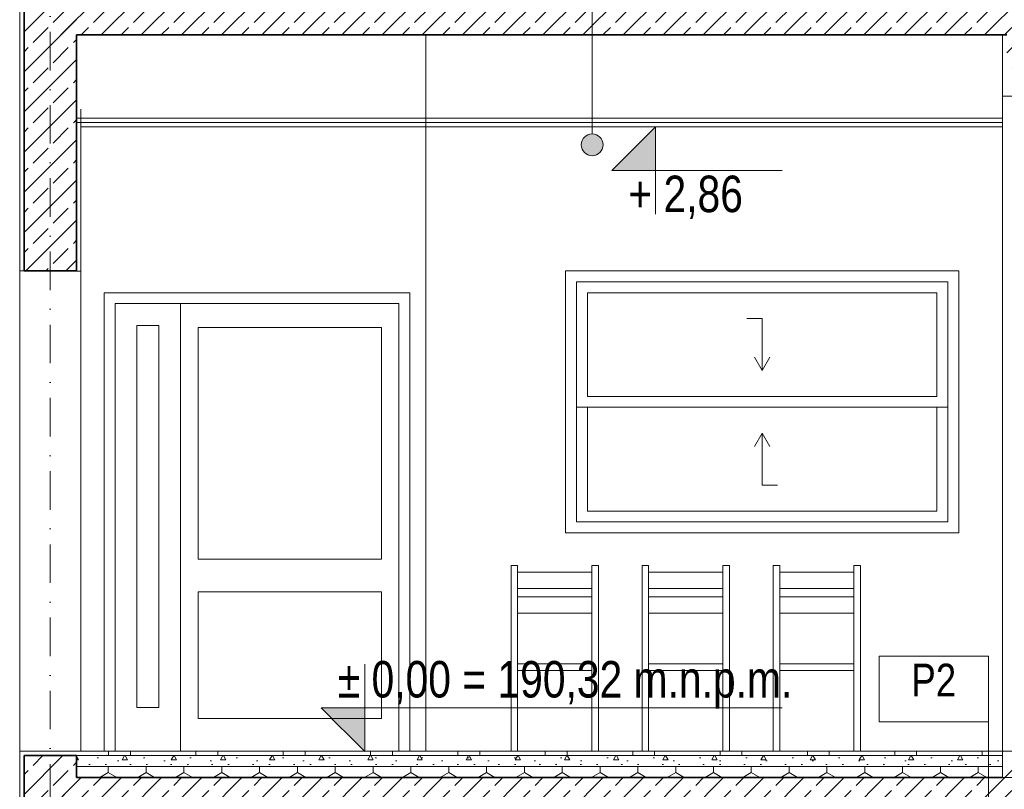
# Model space of a CAD drawing. Header units: millimetres. Extents: x -105953 to -79253, y 14617 to 35617.
# Tile 39 of 48: x -98007 to -93498, y 22274 to 25798. Entities that reach past the tile are written whole.
import ezdxf

# ---------------------------------------------------------------- set-up
doc = ezdxf.new("R2010")
doc.units = ezdxf.units.MM
doc.header["$MEASUREMENT"] = 0
doc.linetypes.add('Kropki i Kreski', pattern=[335.138881, 176.388884, -88.194442, 0, -70.555556])
doc.linetypes.add('Wipeout_Contour', pattern=[1000, 0, -1000])
for name, color, linetype, lineweight in [('Nowe_0_Nr_pióra__21', 7, 'Continuous', 20), ('Nowe_Konstrukcja - Stropy_Nr_pióra__21', 7, 'Continuous', 20), ('Nowe_Konstrukcja - Stropy_Nr_pióra__3', 7, 'Continuous', 13), ('Nowe_Konstrukcja - Stropy_Nr_pióra__4', 8, 'Continuous', 13), ('Nowe_Konstrukcja - Stropy_Nr_pióra__7', 7, 'Continuous', 35), ('Nowe_Konstrukcja - Ściany zew_Nr_pióra__21', 7, 'Continuous', 20), ('Nowe_Konstrukcja - Ściany zew_Nr_pióra__3', 7, 'Continuous', 13), ('Nowe_Konstrukcja - Ściany zew_Nr_pióra__7', 7, 'Continuous', 35), ('Nowe_Osie_Nr_pióra__4', 8, 'Continuous', 13), ('Nowe_Tabelka_Nr_pióra__3', 7, 'Continuous', 13), ('Nowe_Tabelka_Nr_pióra__7', 7, 'Continuous', 35), ('Nowe_Wnętrze - Umeblowanie_Nr_pióra__4', 8, 'Continuous', 13), ('Nowe_zagospodarowanie_Nr_pióra__21', 7, 'Continuous', 20)]:
    doc.layers.add(name, color=color, linetype=linetype, lineweight=lineweight)
for name, color, linetype in [('Nowe_Konstrukcja - Ściany zew', 7, 'Continuous'), ('Nowe_Wnętrze - Umeblowanie', 7, 'Continuous'), ('Nowe_zagospodarowanie', 7, 'Continuous')]:
    doc.layers.add(name, color=color, linetype=linetype)
doc.layers.add('Nowe_Konstrukcja - Ściany zew_Nr_pióra__23', color=7, linetype='Continuous', lineweight=13, true_color=0x858585)
doc.layers.add('Nowe_Konstrukcja - Ściany zew_Nr_pióra__87', color=7, linetype='Continuous', lineweight=13, true_color=0x6a6a6a)
doc.styles.add('STYL_AUTOMATYCZNY_2', font='arial.ttf', dxfattribs={"width": 0.8})
pattern_1 = [(45, (0, 0), (-91.92388, 91.92388), []), (45, (-45.96, 45.96), (-91.92388, 91.92388), [97.5, -32.5])]

# ---------------------------------------------------------------- blocks, each defined once
blk = doc.blocks.new('Polilinia_2_1', base_point=(-95385.2, 25225.2))
at = {"layer": 'Nowe_zagospodarowanie', "linetype": 'Continuous', "lineweight": 0, "true_color": 0x000000}
blk.add_hatch(color=18, dxfattribs=at).paths.add_polyline_path([(-95435.2, 25225.2), (-95431.4, 25206.1), (-95420.6, 25189.9), (-95404.4, 25179), (-95385.2, 25175.2), (-95366.1, 25179), (-95349.9, 25189.9), (-95339, 25206.1), (-95335.2, 25225.2), (-95339, 25244.3), (-95349.9, 25260.6), (-95366.1, 25271.4), (-95385.2, 25275.2), (-95404.4, 25271.4), (-95420.6, 25260.6), (-95431.4, 25244.3)])
at = {"layer": 'Nowe_zagospodarowanie_Nr_pióra__21', "color": 7, "linetype": 'Continuous', "lineweight": 20, "flags": 128}
blk.add_lwpolyline([(-95385.2, 25275.2), (-95385.2, 26208.4), (-95885.2, 26208.4), (-95885.2, 26458.4), (-95885.2, 26508.4), (-95385.2, 26508.4), (-95385.2, 26208.4)], dxfattribs=at)
at = {"layer": 'Nowe_zagospodarowanie_Nr_pióra__21', "color": 7, "linetype": 'Continuous', "lineweight": 20}
blk.add_circle((-95385.2, 25225.2), 50, dxfattribs=at)
blk = doc.blocks.new('Polilinia_10_1', base_point=(-93571.1, 21600.2))
at = {"layer": 'Nowe_zagospodarowanie', "linetype": 'Continuous', "lineweight": 0, "true_color": 0x000000}
blk.add_hatch(color=18, dxfattribs=at).paths.add_polyline_path([(-93621.1, 21600.2), (-93617.3, 21581.1), (-93606.4, 21564.9), (-93590.2, 21554), (-93571.1, 21550.2), (-93551.9, 21554), (-93535.7, 21564.9), (-93524.9, 21581.1), (-93521.1, 21600.2), (-93524.9, 21619.3), (-93535.7, 21635.6), (-93551.9, 21646.4), (-93571.1, 21650.2), (-93590.2, 21646.4), (-93606.4, 21635.6), (-93617.3, 21619.3)])
at = {"layer": 'Nowe_zagospodarowanie_Nr_pióra__21', "color": 7, "linetype": 'Continuous', "lineweight": 20, "flags": 128}
blk.add_lwpolyline([(-93571.1, 21650.2), (-93571.1, 22583.4), (-94071.1, 22583.4), (-94071.1, 22833.4), (-94071.1, 22883.4), (-93571.1, 22883.4), (-93571.1, 22583.4)], dxfattribs=at)
at = {"layer": 'Nowe_zagospodarowanie_Nr_pióra__21', "color": 7, "linetype": 'Continuous', "lineweight": 20}
blk.add_circle((-93571.1, 21600.2), 50, dxfattribs=at)

msp = doc.modelspace()

# ---------------------------------------------------------------- hatches: boundary and pattern name
at = {"layer": 'Nowe_Konstrukcja - Stropy_Nr_pióra__4', "linetype": 'Continuous', "lineweight": 13}
h = msp.add_hatch(dxfattribs=at)
h.set_pattern_fill('POSADZKA_Z_MOZAIKI_KAMIE_14', color=8, style=0, pattern_type=2)
h.set_pattern_definition([(0, (0, 0), (0, 400), [100, -300]), (0, (0, 100), (0, 400), [100, -300]), (90, (0, 0), (-400, 0), [100, -300]), (90, (100, 0), (-400, 0), [100, -300]), (0, (200, 200), (0, 400), [100, -300]), (0, (200, 300), (0, 400), [100, -300]), (90, (200, 200), (-400, 0), [100, -300]), (90, (300, 200), (-400, 0), [100, -300]), (45, (100, 100), (-200, 200), [141.42136, -141.42136]), (315, (100, 0), (200, 200), [141.42136, -141.42136])])
h.paths.add_polyline_path([(-93506.6, 22427.9), (-93506.6, 22447.9), (-97746.6, 22447.9), (-97746.6, 22427.9)])
h = msp.add_hatch(dxfattribs=at)
h.set_pattern_fill('Beton_lekki_0001', color=8, style=0, pattern_type=2)
h.set_pattern_definition([(0, (0, 0), (0, 389.7114), [24.375, -200.625]), (0, (112.5, 194.86), (0, 389.7114), [24.375, -200.625]), (60, (0, 0), (-337.5, 194.8557), [24.375, -200.625]), (60, (225, 0), (-337.5, 194.8557), [24.375, -200.625]), (120, (24.37, 0), (337.5, 194.8557), [24.375, -200.625]), (120, (249.38, 0), (337.5, 194.8557), [24.375, -200.625]), (0, (0, 37.5), (0, 75), [0, -75, 0, -112.5]), (45, (37.5, 37.5), (-53.03301, 53.03301), [0, -56.25, 0, -93.75])])
h.paths.add_polyline_path([(-93506.6, 22377.9), (-93506.6, 22427.9), (-97746.6, 22427.9), (-97746.6, 22377.9)])
h = msp.add_hatch(dxfattribs=at)
h.set_pattern_fill('Styropian_0001', color=8, style=0, pattern_type=2)
h.set_pattern_definition([(90, (0, 0), (-173.20508, 0), [100, -200]), (90, (-86.6, 150), (-173.20508, 0), [100, -200]), (150, (-4e-14, 100), (86.60254, 150), [100, -200]), (150, (-173.2, 100), (86.60254, 150), [100, -200]), (210, (0, 0), (-86.60254, 150), [100, -200]), (210, (-173.2, -7e-14), (-86.60254, 150), [100, -200])])
h.paths.add_polyline_path([(-93506.6, 22327.9), (-93506.6, 22377.9), (-97746.6, 22377.9), (-97746.6, 22327.9)])
at = {"layer": 'Nowe_Konstrukcja - Ściany zew_Nr_pióra__21', "linetype": 'Continuous', "lineweight": 20}
msp.add_hatch(color=7, dxfattribs=at).paths.add_polyline_path([(-95095.5, 25307.6), (-95095.5, 25107.6), (-95295.5, 25107.6)])
at = {"layer": 'Nowe_Konstrukcja - Ściany zew_Nr_pióra__23', "linetype": 'Continuous', "lineweight": 13, "true_color": 0x858585}
h = msp.add_hatch(dxfattribs=at)
h.set_pattern_fill('Beton_zbrojony_0001', color=252, style=0, pattern_type=2)
h.set_pattern_definition(pattern_1)
h.paths.add_polyline_path([(-97986.6, 25927.9), (-97986.6, 25727.9), (-93486.6, 25727.9), (-93486.6, 25577.9), (-93246.6, 25577.9), (-93246.6, 25727.9), (-91450.9, 25727.9), (-91450.9, 25927.9), (-91746.6, 25927.9), (-91746.6, 26627.9), (-91986.6, 26627.9), (-91986.6, 25927.9)])
h = msp.add_hatch(dxfattribs=at)
h.set_pattern_fill('Beton_zbrojony_0001', color=252, style=0, pattern_type=2)
h.set_pattern_definition(pattern_1)
h.paths.add_polyline_path([(-97986.6, 24647.9), (-97746.6, 24647.9), (-97746.6, 26027.9), (-97986.6, 26027.9)])
h = msp.add_hatch(dxfattribs=at)
h.set_pattern_fill('Beton_zbrojony_0001', color=252, style=0, pattern_type=2)
h.set_pattern_definition(pattern_1)
h.paths.add_polyline_path([(-97986.6, 21547.9), (-97746.6, 21547.9), (-97746.6, 22427.9), (-97986.6, 22427.9)])
h = msp.add_hatch(dxfattribs=at)
h.set_pattern_fill('Bloczki_ceramiczne_0001', color=252, style=0, pattern_type=2)
h.set_pattern_definition([(45, (0, 0), (-63.63961, 63.63961), [])])
h.paths.add_polyline_path([(-93366.6, 22327.9), (-93366.6, 22447.9), (-93506.6, 22447.9), (-93506.6, 22427.9), (-93506.6, 22327.9)])
h = msp.add_hatch(dxfattribs=at)
h.set_pattern_fill('Beton_zbrojony_0001', color=252, style=0, pattern_type=2)
h.set_pattern_definition(pattern_1)
h.paths.add_polyline_path([(-97986.6, 22127.9), (-91992.1, 22127.9), (-91992.1, 22327.9), (-93246.6, 22327.9), (-93506.6, 22327.9), (-97986.6, 22327.9)])

# ---------------------------------------------------------------- linework, layer by layer
at = {"layer": 'Nowe_0_Nr_pióra__21', "color": 7, "linetype": 'Continuous', "lineweight": 20, "flags": 128}
msp.add_lwpolyline([(-95095.5, 24907.6), (-95095.5, 25307.6), (-95095.5, 25107.6), (-95295.5, 25107.6), (-95095.5, 25307.6), (-95095.5, 25107.6), (-94515.2, 25107.6)], dxfattribs=at)
at = {"layer": 'Nowe_Konstrukcja - Stropy_Nr_pióra__21', "color": 7, "linetype": 'Continuous', "lineweight": 20}
for p, q in [((-97746.6, 22427.9), (-97986.6, 22427.9)), ((-93506.6, 22427.9), (-93506.6, 22447.9)), ((-93246.6, 22447.9), (-93506.6, 22447.9)), ((-93506.6, 22327.9), (-93506.6, 22427.9)), ((-93246.6, 22327.9), (-93506.6, 22327.9))]:
    msp.add_line(p, q, dxfattribs=at)
at = {"layer": 'Nowe_Konstrukcja - Stropy_Nr_pióra__3', "color": 7, "linetype": 'Continuous', "lineweight": 13}
for p, q in [((-98006.6, 24647.9), (-98006.6, 26047.9)), ((-93506.6, 25447.9), (-93506.6, 25727.9)), ((-93506.6, 25447.9), (-93506.6, 22447.9)), ((-97726.6, 24547.9), (-97726.6, 25387.6)), ((-97746.6, 25347.6), (-93506.6, 25347.6)), ((-96146.6, 25347.6), (-93506.6, 25347.6)), ((-97746.6, 25327.6), (-93506.6, 25327.6)), ((-97726.6, 25307.6), (-93506.6, 25307.6)), ((-98006.6, 24647.9), (-97986.6, 24647.9)), ((-97746.6, 24646.6), (-97726.6, 24646.6)), ((-98006.6, 21547.9), (-98006.6, 22447.9)), ((-97986.6, 22427.9), (-93506.6, 22427.9)), ((-97746.6, 22427.9), (-93506.6, 22427.9)), ((-97746.6, 22377.9), (-93506.6, 22377.9)), ((-97746.6, 22377.9), (-93506.6, 22377.9))]:
    msp.add_line(p, q, dxfattribs=at)
at = {"layer": 'Nowe_Konstrukcja - Stropy_Nr_pióra__7', "color": 7, "linetype": 'Continuous', "lineweight": 35}
for p, q in [((-97986.6, 24647.9), (-97986.6, 26047.9)), ((-97746.6, 24647.9), (-97746.6, 25727.9)), ((-97746.6, 25727.9), (-93486.6, 25727.9)), ((-97986.6, 21547.9), (-97986.6, 22427.9)), ((-97986.6, 22427.9), (-97746.6, 22427.9)), ((-97746.6, 22327.9), (-97746.6, 22427.9)), ((-97746.6, 22327.9), (-93506.6, 22327.9))]:
    msp.add_line(p, q, dxfattribs=at)
at = {"layer": 'Nowe_Konstrukcja - Ściany zew_Nr_pióra__21', "color": 7, "linetype": 'Continuous', "lineweight": 20}
for p, q in [((-96146.6, 22447.9), (-96126.6, 22447.9)), ((-96006.6, 22447.9), (-95986.6, 22447.9))]:
    msp.add_line(p, q, dxfattribs=at)
at = {"layer": 'Nowe_Konstrukcja - Ściany zew_Nr_pióra__3', "color": 7, "linetype": 'Continuous', "lineweight": 13}
for p, q in [((-93096.6, 25447.9), (-93506.6, 25447.9)), ((-94606.6, 24429.2), (-94676.6, 24429.2)), ((-94606.6, 24429.2), (-94606.6, 24191.7)), ((-94606.6, 24191.7), (-94641.6, 24252.3)), ((-94606.6, 24191.7), (-94571.6, 24252.3)), ((-94606.6, 23904.2), (-94641.6, 23843.6)), ((-94606.6, 23666.7), (-94606.6, 23904.2)), ((-94606.6, 23904.2), (-94571.6, 23843.6)), ((-94606.6, 23666.7), (-94536.6, 23666.7))]:
    msp.add_line(p, q, dxfattribs=at)
at = {"layer": 'Nowe_Konstrukcja - Ściany zew_Nr_pióra__7', "color": 7, "linetype": 'Continuous', "lineweight": 35}
for p, q in [((-97746.6, 24646.6), (-97746.6, 25646.6)), ((-97986.6, 24647.9), (-97746.6, 24647.9))]:
    msp.add_line(p, q, dxfattribs=at)
at = {"layer": 'Nowe_Konstrukcja - Ściany zew_Nr_pióra__87', "color": 251, "linetype": 'Continuous', "lineweight": 13, "true_color": 0x6a6a6a}
for p, q in [((-96146.6, 25727.9), (-96146.6, 22447.9)), ((-98006.6, 24647.9), (-98006.6, 22447.9)), ((-97726.6, 22447.9), (-97726.6, 24547.9))]:
    msp.add_line(p, q, dxfattribs=at)
at = {"layer": 'Nowe_Osie_Nr_pióra__4', "color": 8, "linetype": 'Kropki i Kreski', "lineweight": 13}
msp.add_line((-97866.6, 34123), (-97866.6, 19447.9), dxfattribs=at)

# ---------------------------------------------------------------- block references
at = {"layer": 'Nowe_zagospodarowanie', "color": 7, "linetype": 'Continuous', "lineweight": 20}
for name, p in [('Polilinia_2_1', (-95385.2, 25225.2)), ('Polilinia_10_1', (-93571.1, 21600.2))]:
    msp.add_blockref(name, p, dxfattribs=at)

# ---------------------------------------------------------------- texts
at = {"layer": 'Nowe_Tabelka_Nr_pióra__3', "color": 7, "linetype": 'Continuous', "lineweight": 13, "insert": (-95219.6, 24885.5), "char_height": 167.188, "attachment_point": 7, "style": 'STYL_AUTOMATYCZNY_2'}
msp.add_mtext('\\A1;{\\pql;\\fArial|b0|i0|c238|p0;\\W0.800000;+ 2,8\\fArial|b0|i0|c238|p0;\\W0.800000;6}', dxfattribs=at)
at = {"layer": 'Nowe_Tabelka_Nr_pióra__7', "color": 7, "linetype": 'Continuous', "lineweight": 35, "insert": (-93821.1, 22699.1), "char_height": 150, "attachment_point": 8, "style": 'STYL_AUTOMATYCZNY_2'}
msp.add_mtext('\\A1;{\\pqc;\\fArial|b0|i0|c238|p0;\\W0.800000;P2}', dxfattribs=at)

# ---------------------------------------------------------------- wipeouts: each hides what was drawn before it
at = {"color": 254, "linetype": 'Wipeout_Contour', "lineweight": 0, "ltscale": 393859.176654}
msp.add_wipeout([(-95456.6, 23497.9), (-95456.6, 24597.9), (-95506.6, 24597.9), (-95506.6, 23497.9)], dxfattribs=at).dxf.layer = 'Nowe_Konstrukcja - Ściany zew'
at = {"color": 254, "linetype": 'Wipeout_Contour', "lineweight": 0, "ltscale": 387075.023461}
msp.add_wipeout([(-93706.6, 23497.9), (-93706.6, 24597.9), (-93756.6, 24597.9), (-93756.6, 23497.9)], dxfattribs=at).dxf.layer = 'Nowe_Konstrukcja - Ściany zew'
at = {"color": 254, "linetype": 'Wipeout_Contour', "lineweight": 0, "ltscale": 599993.965999}
msp.add_wipeout([(-97270, 22597.9), (-97190, 22597.9), (-97190, 23177.9), (-97190, 23327.9), (-97190, 24387.9), (-97270, 24387.9)], dxfattribs=at).dxf.layer = 'Nowe_Konstrukcja - Ściany zew'
at = {"color": 254, "linetype": 'Wipeout_Contour', "lineweight": 0, "ltscale": 392986.788498}
msp.add_wipeout([(-95726.6, 22817.9), (-95386.6, 22817.9), (-95386.6, 22847.9), (-95726.6, 22847.9)], dxfattribs=at).dxf.layer = 'Nowe_Wnętrze - Umeblowanie'
at = {"color": 254, "linetype": 'Wipeout_Contour', "lineweight": 0, "ltscale": 390652.901004}
msp.add_wipeout([(-95126.6, 22817.9), (-94786.6, 22817.9), (-94786.6, 22847.9), (-95126.6, 22847.9)], dxfattribs=at).dxf.layer = 'Nowe_Wnętrze - Umeblowanie'
at = {"color": 254, "linetype": 'Wipeout_Contour', "lineweight": 0, "ltscale": 388319.819475}
msp.add_wipeout([(-94526.6, 22817.9), (-94186.6, 22817.9), (-94186.6, 22847.9), (-94526.6, 22847.9)], dxfattribs=at).dxf.layer = 'Nowe_Wnętrze - Umeblowanie'

# ---------------------------------------------------------------- next in the draw order: wipeouts: each hides what was drawn before it
at = {"color": 254, "linetype": 'Wipeout_Contour', "lineweight": 0, "ltscale": 586538.634276}
msp.add_wipeout([(-95506.6, 24597.9), (-95456.6, 24597.9), (-93756.6, 24597.9), (-93706.6, 24597.9), (-93706.6, 24647.9), (-95506.6, 24647.9)], dxfattribs=at).dxf.layer = 'Nowe_Konstrukcja - Ściany zew'
at = {"color": 254, "linetype": 'Wipeout_Contour', "lineweight": 0, "ltscale": 393918.418992}
msp.add_wipeout([(-95406.6, 24072.9), (-95406.6, 24547.9), (-95456.6, 24547.9), (-95456.6, 24072.9)], dxfattribs=at).dxf.layer = 'Nowe_Konstrukcja - Ściany zew'
at = {"color": 254, "linetype": 'Wipeout_Contour', "lineweight": 0, "ltscale": 387526.119001}
msp.add_wipeout([(-93756.6, 24072.9), (-93756.6, 24547.9), (-93806.6, 24547.9), (-93806.6, 24072.9)], dxfattribs=at).dxf.layer = 'Nowe_Konstrukcja - Ściany zew'
at = {"color": 254, "linetype": 'Wipeout_Contour', "lineweight": 0, "ltscale": 401532.289523}
msp.add_wipeout([(-97570, 22447.9), (-97570, 24497.9), (-97620, 24497.9), (-97620, 22447.9)], dxfattribs=at).dxf.layer = 'Nowe_Konstrukcja - Ściany zew'
at = {"color": 254, "linetype": 'Wipeout_Contour', "lineweight": 0, "ltscale": 396284.254127}
msp.add_wipeout([(-96220, 22447.9), (-96220, 24497.9), (-96270, 24497.9), (-96270, 22447.9)], dxfattribs=at).dxf.layer = 'Nowe_Konstrukcja - Ściany zew'
at = {"color": 254, "linetype": 'Wipeout_Contour', "lineweight": 0, "ltscale": 393405.284044}
msp.add_wipeout([(-95406.6, 23547.9), (-95406.6, 24022.9), (-95456.6, 24022.9), (-95456.6, 23547.9)], dxfattribs=at).dxf.layer = 'Nowe_Konstrukcja - Ściany zew'
at = {"color": 254, "linetype": 'Wipeout_Contour', "lineweight": 0, "ltscale": 387004.508589}
msp.add_wipeout([(-93756.6, 23547.9), (-93756.6, 24022.9), (-93806.6, 24022.9), (-93806.6, 23547.9)], dxfattribs=at).dxf.layer = 'Nowe_Konstrukcja - Ściany zew'
at = {"color": 254, "linetype": 'Wipeout_Contour', "lineweight": 0, "ltscale": 584863.81587}
msp.add_wipeout([(-95506.6, 23447.9), (-93706.6, 23447.9), (-93706.6, 23497.9), (-93756.6, 23497.9), (-95456.6, 23497.9), (-95506.6, 23497.9)], dxfattribs=at).dxf.layer = 'Nowe_Konstrukcja - Ściany zew'
at = {"color": 254, "linetype": 'Wipeout_Contour', "lineweight": 0, "ltscale": 393747.148833}
msp.add_wipeout([(-95756.6, 22447.9), (-95726.6, 22447.9), (-95726.6, 23297.9), (-95756.6, 23297.9)], dxfattribs=at).dxf.layer = 'Nowe_Wnętrze - Umeblowanie'
at = {"color": 254, "linetype": 'Wipeout_Contour', "lineweight": 0, "ltscale": 392307.820023}
msp.add_wipeout([(-95356.6, 22447.9), (-95356.6, 23297.9), (-95386.6, 23297.9), (-95386.6, 22447.9)], dxfattribs=at).dxf.layer = 'Nowe_Wnętrze - Umeblowanie'
at = {"color": 254, "linetype": 'Wipeout_Contour', "lineweight": 0, "ltscale": 391413.254997}
msp.add_wipeout([(-95156.6, 22447.9), (-95126.6, 22447.9), (-95126.6, 23297.9), (-95156.6, 23297.9)], dxfattribs=at).dxf.layer = 'Nowe_Wnętrze - Umeblowanie'
at = {"color": 254, "linetype": 'Wipeout_Contour', "lineweight": 0, "ltscale": 389974.420448}
msp.add_wipeout([(-94756.6, 22447.9), (-94756.6, 23297.9), (-94786.6, 23297.9), (-94786.6, 22447.9)], dxfattribs=at).dxf.layer = 'Nowe_Wnętrze - Umeblowanie'
at = {"color": 254, "linetype": 'Wipeout_Contour', "lineweight": 0, "ltscale": 389080.165425}
msp.add_wipeout([(-94556.6, 22447.9), (-94526.6, 22447.9), (-94526.6, 23297.9), (-94556.6, 23297.9)], dxfattribs=at).dxf.layer = 'Nowe_Wnętrze - Umeblowanie'
at = {"color": 254, "linetype": 'Wipeout_Contour', "lineweight": 0, "ltscale": 387641.834073}
msp.add_wipeout([(-94156.6, 22447.9), (-94156.6, 23297.9), (-94186.6, 23297.9), (-94186.6, 22447.9)], dxfattribs=at).dxf.layer = 'Nowe_Wnętrze - Umeblowanie'

# ---------------------------------------------------------------- next in the draw order: linework, layer by layer
at = {"layer": 'Nowe_Konstrukcja - Ściany zew_Nr_pióra__87', "color": 251, "linetype": 'Continuous', "lineweight": 13, "true_color": 0x6a6a6a}
for p, q in [((-95506.6, 24647.9), (-95506.6, 23447.9)), ((-93706.6, 24647.9), (-95506.6, 24647.9)), ((-93706.6, 23447.9), (-93706.6, 24647.9)), ((-95506.6, 23447.9), (-93706.6, 23447.9))]:
    msp.add_line(p, q, dxfattribs=at)
at = {"layer": 'Nowe_Wnętrze - Umeblowanie_Nr_pióra__4', "color": 8, "linetype": 'Continuous', "lineweight": 13}
for p, q in [((-95756.6, 23297.9), (-95726.6, 23297.9)), ((-95756.6, 22447.9), (-95756.6, 23297.9)), ((-95356.6, 23297.9), (-95386.6, 23297.9)), ((-95356.6, 22447.9), (-95356.6, 23297.9)), ((-95156.6, 23297.9), (-95126.6, 23297.9)), ((-95156.6, 22447.9), (-95156.6, 23297.9)), ((-94756.6, 23297.9), (-94786.6, 23297.9)), ((-94756.6, 22447.9), (-94756.6, 23297.9)), ((-94556.6, 23297.9), (-94526.6, 23297.9)), ((-94556.6, 22447.9), (-94556.6, 23297.9)), ((-94156.6, 23297.9), (-94186.6, 23297.9)), ((-94156.6, 22447.9), (-94156.6, 23297.9)), ((-95726.6, 22847.9), (-95386.6, 22847.9)), ((-95726.6, 22817.9), (-95386.6, 22817.9)), ((-95126.6, 22847.9), (-94786.6, 22847.9)), ((-95126.6, 22817.9), (-94786.6, 22817.9)), ((-94526.6, 22847.9), (-94186.6, 22847.9)), ((-94526.6, 22817.9), (-94186.6, 22817.9))]:
    msp.add_line(p, q, dxfattribs=at)

# ---------------------------------------------------------------- next in the draw order: wipeouts: each hides what was drawn before it
at = {"color": 254, "linetype": 'Wipeout_Contour', "lineweight": 0, "ltscale": 586462.995651}
msp.add_wipeout([(-95456.6, 24597.9), (-95456.6, 24547.9), (-95406.6, 24547.9), (-93806.6, 24547.9), (-93756.6, 24547.9), (-93756.6, 24597.9)], dxfattribs=at).dxf.layer = 'Nowe_Konstrukcja - Ściany zew'
at = {"color": 254, "linetype": 'Wipeout_Contour', "lineweight": 0, "ltscale": 599834.308738}
msp.add_wipeout([(-97620, 24547.9), (-97620, 24497.9), (-97570, 24497.9), (-96270, 24497.9), (-96220, 24497.9), (-96220, 24547.9)], dxfattribs=at).dxf.layer = 'Nowe_Konstrukcja - Ściany zew'
at = {"color": 254, "linetype": 'Wipeout_Contour', "lineweight": 0, "ltscale": 401282.101557}
msp.add_wipeout([(-97570, 22647.9), (-97470, 22647.9), (-97470, 24397.9), (-97570, 24397.9)], dxfattribs=at).dxf.layer = 'Nowe_Konstrukcja - Ściany zew'
at = {"color": 254, "linetype": 'Wipeout_Contour', "lineweight": 0, "ltscale": 594782.517425}
msp.add_wipeout([(-96270, 22597.9), (-96270, 24387.9), (-96350, 24387.9), (-96350, 23327.9), (-96350, 23177.9), (-96350, 22597.9)], dxfattribs=at).dxf.layer = 'Nowe_Konstrukcja - Ściany zew'
at = {"color": 254, "linetype": 'Wipeout_Contour', "lineweight": 0, "ltscale": 585704.366974}
msp.add_wipeout([(-93756.6, 24022.9), (-93756.6, 24072.9), (-93806.6, 24072.9), (-95406.6, 24072.9), (-95456.6, 24072.9), (-95456.6, 24022.9)], dxfattribs=at).dxf.layer = 'Nowe_Konstrukcja - Ściany zew'
at = {"color": 254, "linetype": 'Wipeout_Contour', "lineweight": 0, "ltscale": 584936.007244}
msp.add_wipeout([(-93756.6, 23497.9), (-93756.6, 23547.9), (-93806.6, 23547.9), (-95406.6, 23547.9), (-95456.6, 23547.9), (-95456.6, 23497.9)], dxfattribs=at).dxf.layer = 'Nowe_Konstrukcja - Ściany zew'
at = {"color": 254, "linetype": 'Wipeout_Contour', "lineweight": 0, "ltscale": 393359.374942}
msp.add_wipeout([(-95726.6, 23192.9), (-95386.6, 23192.9), (-95386.6, 23267.9), (-95726.6, 23267.9)], dxfattribs=at).dxf.layer = 'Nowe_Wnętrze - Umeblowanie'
at = {"color": 254, "linetype": 'Wipeout_Contour', "lineweight": 0, "ltscale": 391027.71127}
msp.add_wipeout([(-95126.6, 23192.9), (-94786.6, 23192.9), (-94786.6, 23267.9), (-95126.6, 23267.9)], dxfattribs=at).dxf.layer = 'Nowe_Wnętrze - Umeblowanie'
at = {"color": 254, "linetype": 'Wipeout_Contour', "lineweight": 0, "ltscale": 388696.879473}
msp.add_wipeout([(-94526.6, 23192.9), (-94186.6, 23192.9), (-94186.6, 23267.9), (-94526.6, 23267.9)], dxfattribs=at).dxf.layer = 'Nowe_Wnętrze - Umeblowanie'
at = {"color": 254, "linetype": 'Wipeout_Contour', "lineweight": 0, "ltscale": 393253.315975}
msp.add_wipeout([(-95726.6, 23080.4), (-95386.6, 23080.4), (-95386.6, 23155.4), (-95726.6, 23155.4)], dxfattribs=at).dxf.layer = 'Nowe_Wnętrze - Umeblowanie'
at = {"color": 254, "linetype": 'Wipeout_Contour', "lineweight": 0, "ltscale": 390921.019707}
msp.add_wipeout([(-95126.6, 23080.4), (-94786.6, 23080.4), (-94786.6, 23155.4), (-95126.6, 23155.4)], dxfattribs=at).dxf.layer = 'Nowe_Wnętrze - Umeblowanie'
at = {"color": 254, "linetype": 'Wipeout_Contour', "lineweight": 0, "ltscale": 388589.547952}
msp.add_wipeout([(-94526.6, 23080.4), (-94186.6, 23080.4), (-94186.6, 23155.4), (-94526.6, 23155.4)], dxfattribs=at).dxf.layer = 'Nowe_Wnętrze - Umeblowanie'

# ---------------------------------------------------------------- next in the draw order: linework, layer by layer
at = {"layer": 'Nowe_Konstrukcja - Ściany zew_Nr_pióra__3', "color": 7, "linetype": 'Continuous', "lineweight": 13}
for p, q in [((-95456.6, 24597.9), (-95456.6, 24547.9)), ((-93756.6, 24597.9), (-95456.6, 24597.9)), ((-93756.6, 24547.9), (-93756.6, 24597.9)), ((-97620, 24547.9), (-97620, 24497.9)), ((-96220, 24547.9), (-97620, 24547.9)), ((-96220, 24497.9), (-96220, 24547.9)), ((-95456.6, 24547.9), (-95456.6, 24072.9)), ((-95406.6, 24547.9), (-93806.6, 24547.9)), ((-95406.6, 24072.9), (-95406.6, 24547.9)), ((-93806.6, 24547.9), (-93806.6, 24072.9)), ((-93756.6, 24072.9), (-93756.6, 24547.9)), ((-97620, 24497.9), (-97620, 22447.9)), ((-96220, 22447.9), (-96220, 24497.9)), ((-95456.6, 24072.9), (-95456.6, 24022.9)), ((-93806.6, 24072.9), (-95406.6, 24072.9)), ((-93756.6, 24022.9), (-93756.6, 24072.9)), ((-95456.6, 23497.9), (-95456.6, 24022.9)), ((-95456.6, 24022.9), (-93756.6, 24022.9)), ((-95406.6, 23547.9), (-95406.6, 24022.9)), ((-93806.6, 24022.9), (-93806.6, 23547.9)), ((-93756.6, 24022.9), (-93756.6, 23497.9)), ((-93806.6, 23547.9), (-95406.6, 23547.9)), ((-93756.6, 23497.9), (-95456.6, 23497.9))]:
    msp.add_line(p, q, dxfattribs=at)
at = {"layer": 'Nowe_Wnętrze - Umeblowanie_Nr_pióra__4', "color": 8, "linetype": 'Continuous', "lineweight": 13}
for p, q in [((-95726.6, 23267.9), (-95726.6, 23297.9)), ((-95726.6, 23267.9), (-95386.6, 23267.9)), ((-95726.6, 23192.9), (-95726.6, 23267.9)), ((-95386.6, 23267.9), (-95386.6, 23297.9)), ((-95386.6, 23192.9), (-95386.6, 23267.9)), ((-95126.6, 23267.9), (-95126.6, 23297.9)), ((-95126.6, 23267.9), (-94786.6, 23267.9)), ((-95126.6, 23192.9), (-95126.6, 23267.9)), ((-94786.6, 23267.9), (-94786.6, 23297.9)), ((-94786.6, 23192.9), (-94786.6, 23267.9)), ((-94526.6, 23267.9), (-94526.6, 23297.9)), ((-94526.6, 23267.9), (-94186.6, 23267.9)), ((-94526.6, 23192.9), (-94526.6, 23267.9)), ((-94186.6, 23267.9), (-94186.6, 23297.9)), ((-94186.6, 23192.9), (-94186.6, 23267.9)), ((-95726.6, 23192.9), (-95386.6, 23192.9)), ((-95726.6, 23155.4), (-95726.6, 23192.9)), ((-95386.6, 23155.4), (-95386.6, 23192.9)), ((-95126.6, 23192.9), (-94786.6, 23192.9)), ((-95126.6, 23155.4), (-95126.6, 23192.9)), ((-94786.6, 23155.4), (-94786.6, 23192.9)), ((-94526.6, 23192.9), (-94186.6, 23192.9)), ((-94526.6, 23155.4), (-94526.6, 23192.9)), ((-94186.6, 23155.4), (-94186.6, 23192.9)), ((-95726.6, 23155.4), (-95386.6, 23155.4)), ((-95726.6, 23080.4), (-95726.6, 23155.4)), ((-95386.6, 23080.4), (-95386.6, 23155.4)), ((-95126.6, 23155.4), (-94786.6, 23155.4)), ((-95126.6, 23080.4), (-95126.6, 23155.4)), ((-94786.6, 23080.4), (-94786.6, 23155.4)), ((-94526.6, 23155.4), (-94186.6, 23155.4)), ((-94526.6, 23080.4), (-94526.6, 23155.4)), ((-94186.6, 23080.4), (-94186.6, 23155.4)), ((-95726.6, 23080.4), (-95386.6, 23080.4)), ((-95726.6, 22447.9), (-95726.6, 23080.4)), ((-95386.6, 22447.9), (-95386.6, 23080.4)), ((-95126.6, 23080.4), (-94786.6, 23080.4)), ((-95126.6, 22447.9), (-95126.6, 23080.4)), ((-94786.6, 22447.9), (-94786.6, 23080.4)), ((-94526.6, 23080.4), (-94186.6, 23080.4)), ((-94526.6, 22447.9), (-94526.6, 23080.4)), ((-94186.6, 22447.9), (-94186.6, 23080.4))]:
    msp.add_line(p, q, dxfattribs=at)

# ---------------------------------------------------------------- next in the draw order: wipeouts: each hides what was drawn before it
at = {"color": 254, "linetype": 'Wipeout_Contour', "lineweight": 0, "ltscale": 598829.070322}
msp.add_wipeout([(-96270, 24497.9), (-97270, 24497.9), (-97270, 24387.9), (-97190, 24387.9), (-96350, 24387.9), (-96270, 24387.9)], dxfattribs=at).dxf.layer = 'Nowe_Konstrukcja - Ściany zew'
at = {"color": 254, "linetype": 'Wipeout_Contour', "lineweight": 0, "ltscale": 398098.519851}
msp.add_wipeout([(-97190, 23177.9), (-96350, 23177.9), (-96350, 23327.9), (-97190, 23327.9)], dxfattribs=at).dxf.layer = 'Nowe_Konstrukcja - Ściany zew'
at = {"color": 254, "linetype": 'Wipeout_Contour', "lineweight": 0, "ltscale": 596173.938203}
msp.add_wipeout([(-96270, 22447.9), (-96270, 22597.9), (-96350, 22597.9), (-97190, 22597.9), (-97270, 22597.9), (-97270, 22447.9)], dxfattribs=at).dxf.layer = 'Nowe_Konstrukcja - Ściany zew'

# ---------------------------------------------------------------- next in the draw order: hatches: boundary and pattern name
at = {"layer": 'Nowe_Konstrukcja - Ściany zew_Nr_pióra__21', "linetype": 'Continuous', "lineweight": 20}
msp.add_hatch(color=7, dxfattribs=at).paths.add_polyline_path([(-96425.8, 22447.6), (-96425.8, 22647.6), (-96625.8, 22647.6)])

# ---------------------------------------------------------------- next in the draw order: linework, layer by layer
at = {"layer": 'Nowe_0_Nr_pióra__21', "color": 7, "linetype": 'Continuous', "lineweight": 20, "flags": 128}
msp.add_lwpolyline([(-96425.8, 22847.6), (-96425.8, 22447.6), (-96425.8, 22647.6), (-96625.8, 22647.6), (-96425.8, 22447.6), (-96425.8, 22647.6), (-94515.2, 22647.6)], dxfattribs=at)
at = {"layer": 'Nowe_Konstrukcja - Ściany zew_Nr_pióra__3', "color": 7, "linetype": 'Continuous', "lineweight": 13}
for p, q in [((-96270, 24497.9), (-96270, 24387.9)), ((-96350, 24387.9), (-97190, 24387.9)), ((-97190, 24387.9), (-97190, 23327.9)), ((-96350, 23327.9), (-96350, 24387.9)), ((-96270, 24387.9), (-96270, 22597.9)), ((-97190, 23327.9), (-96350, 23327.9)), ((-96350, 23177.9), (-97190, 23177.9)), ((-97190, 23177.9), (-97190, 22597.9)), ((-96350, 22597.9), (-96350, 23177.9)), ((-97190, 22597.9), (-96350, 22597.9)), ((-96270, 22597.9), (-96270, 22447.9))]:
    msp.add_line(p, q, dxfattribs=at)

# ---------------------------------------------------------------- next in the draw order: texts
at = {"layer": 'Nowe_Tabelka_Nr_pióra__3', "color": 7, "linetype": 'Continuous', "lineweight": 13, "insert": (-96549.9, 22643.7), "char_height": 167.1876, "attachment_point": 7, "style": 'STYL_AUTOMATYCZNY_2'}
msp.add_mtext('\\A1;{\\pql;\\fArial|b0|i0|c238|p0;\\W0.800000;± 0,00 = \\fArial|b0|i0|c238|p0;\\W0.800000;190,32\\fArial|b0|i0|c238|p0;\\W0.800000; m.n.p.m.}', dxfattribs=at)

# ---------------------------------------------------------------- next in the draw order: wipeouts: each hides what was drawn before it
at = {"color": 254, "linetype": 'Wipeout_Contour', "lineweight": 0, "ltscale": 400504.474727}
msp.add_wipeout([(-97270, 22647.9), (-97270, 24397.9), (-97370, 24397.9), (-97370, 22647.9)], dxfattribs=at).dxf.layer = 'Nowe_Konstrukcja - Ściany zew'

# ---------------------------------------------------------------- next in the draw order: wipeouts: each hides what was drawn before it
at = {"color": 254, "linetype": 'Wipeout_Contour', "lineweight": 0, "ltscale": 602620.575376}
msp.add_wipeout([(-97570, 24497.9), (-97570, 24397.9), (-97470, 24397.9), (-97370, 24397.9), (-97270, 24397.9), (-97270, 24497.9)], dxfattribs=at).dxf.layer = 'Nowe_Konstrukcja - Ściany zew'
at = {"color": 254, "linetype": 'Wipeout_Contour', "lineweight": 0, "ltscale": 600017.75809}
msp.add_wipeout([(-97570, 22447.9), (-97270, 22447.9), (-97270, 22647.9), (-97370, 22647.9), (-97470, 22647.9), (-97570, 22647.9)], dxfattribs=at).dxf.layer = 'Nowe_Konstrukcja - Ściany zew'

# ---------------------------------------------------------------- next in the draw order: linework, layer by layer
at = {"layer": 'Nowe_Konstrukcja - Stropy_Nr_pióra__3', "color": 7, "linetype": 'Continuous', "lineweight": 13}
msp.add_line((-98006.6, 22447.9), (-93506.6, 22447.9), dxfattribs=at)
at = {"layer": 'Nowe_Konstrukcja - Ściany zew_Nr_pióra__3', "color": 7, "linetype": 'Continuous', "lineweight": 13}
for p, q in [((-97570, 24497.9), (-97570, 24397.9)), ((-97270, 24497.9), (-97570, 24497.9)), ((-97270, 24397.9), (-97270, 24497.9)), ((-97270, 24497.9), (-96270, 24497.9)), ((-97570, 24397.9), (-97570, 22647.9)), ((-97470, 22647.9), (-97470, 24397.9)), ((-97470, 24397.9), (-97370, 24397.9)), ((-97370, 24397.9), (-97370, 22647.9)), ((-97270, 22647.9), (-97270, 24397.9)), ((-97570, 22647.9), (-97570, 22447.9)), ((-97370, 22647.9), (-97470, 22647.9)), ((-97270, 22447.9), (-97270, 22647.9))]:
    msp.add_line(p, q, dxfattribs=at)

doc.saveas('drawing.dxf')
